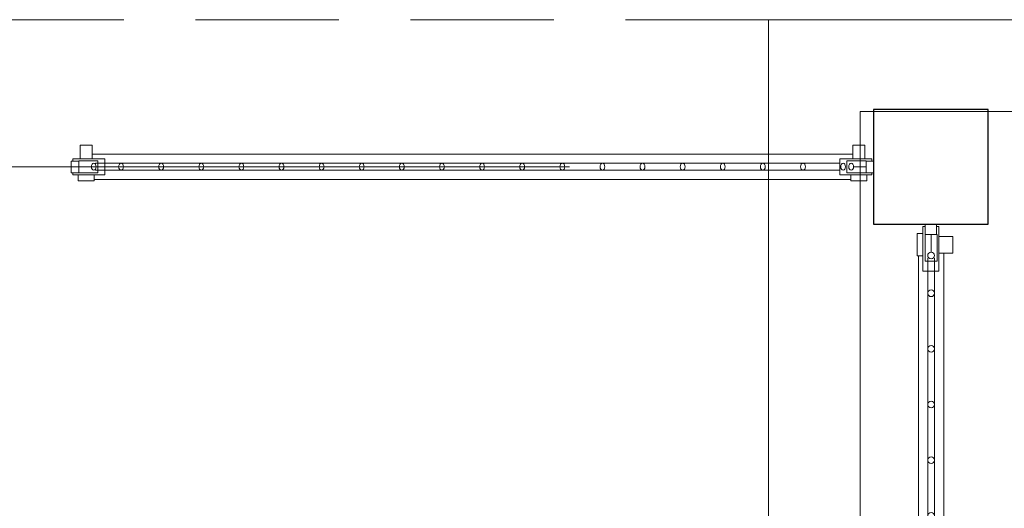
# Model space of a CAD drawing. Header units: inches. Extents: x 1156 to 71303, y -52654 to 51.
# Tile 125 of 151: x 63882 to 63968, y -43276 to -43233. Entities that reach past the tile are written whole.
import ezdxf

# ---------------------------------------------------------------- set-up
doc = ezdxf.new("R2010")
doc.units = ezdxf.units.IN
doc.header["$MEASUREMENT"] = 0
doc.linetypes.add('HIDDEN', pattern=[0.375, 0.25, -0.125])
doc.layers.get('0').update_dxf_attribs({"lineweight": 0})
doc.layers.add('--ogr.-słupki', color=7, linetype='Continuous', lineweight=30)
doc.layers.add('A8a-opisy dodatkowe', color=7, linetype='Continuous', lineweight=0)

# ---------------------------------------------------------------- blocks, each defined once
blk = doc.blocks.new('ogr-panel-1m')
at = {"ltscale": 25.4}
for p, q in [((0.84, 1.2), (0.84, 0.7)), ((2.84, 0.7), (2.84, 1.2)), ((97.161, 0.7), (97.161, 1.2)), ((99.161, 1.2), (99.161, 0.7)), ((2.393, 0.5), (0, 0.5)), ((0.2, 0.5), (0.2, 0.7)), ((0.2, 0.5), (0.2, 0.7)), ((4.2, 0.7), (0.2, 0.7)), ((0.92, 0.5), (3.32, 0.5)), ((2.89, 0.7), (2.59, 0.7)), ((2.89, 0.5), (2.771, 0.5)), ((95.801, 0.7), (99.801, 0.7)), ((99.081, 0.5), (96.681, 0.5)), ((97.111, 0.7), (97.411, 0.7)), ((97.111, 0.5), (97.231, 0.5)), ((97.608, 0.5), (100.001, 0.5)), ((0, -0.5), (0.92, -0.5)), ((0.2, -0.7), (0.2, -0.5)), ((0.2, -0.7), (0.2, -0.5)), ((0.2, -0.7), (4.2, -0.7)), ((0.92, -0.02), (2.5, -0.02)), ((3.32, -0.54), (0.92, -0.54)), ((2.59, -0.7), (2.89, -0.7)), ((99.801, -0.7), (95.801, -0.7)), ((96.681, -0.54), (99.081, -0.54)), ((97.411, -0.7), (97.111, -0.7)), ((99.081, -0.02), (97.501, -0.02)), ((100.001, -0.5), (99.081, -0.5))]:
    blk.add_line(p, q, dxfattribs=at)
for p, q in [((2.84, 1.2), (0.84, 1.2)), ((97.161, 1.2), (99.161, 1.2)), ((0, -0.5), (0, 0.5)), ((0.92, -0.54), (0.92, 0.5)), ((3.32, -0.54), (3.32, 0.5)), ((4.2, -0.7), (4.2, 0.7)), ((95.801, -0.7), (95.801, 0.7)), ((96.681, -0.54), (96.681, 0.5)), ((99.081, -0.54), (99.081, 0.5)), ((99.801, 0.7), (99.801, 0.5)), ((100.001, 0.5), (100.001, -0.5)), ((1.093, -1.9), (1.093, -0.7)), ((2.59, -0.7), (2.59, -1.9)), ((97.411, -0.7), (97.411, -1.9)), ((98.908, -1.9), (98.908, -0.7)), ((99.801, -0.7), (99.801, -0.5)), ((2.59, -1.9), (1.093, -1.9)), ((97.411, -1.9), (98.908, -1.9))]:
    blk.add_line(p, q)
for points in [[(2.84, 1.08), (97.161, 1.08)], [(96.971, 0.28), (4.2, 0.28)], [(97.202, 0.28), (97.201, 0.28)], [(4.2, -0.32), (96.971, -0.32)], [(97.201, -0.32), (97.202, -0.32)], [(97.411, -1.12), (2.59, -1.12)]]:
    blk.add_lwpolyline(points)
for centre in [(2.8, -0.02), (3.8, -0.02), (8.8, -0.02), (13.8, -0.02), (18.8, -0.02), (23.8, -0.02), (28.8, -0.02), (33.8, -0.02), (38.8, -0.02), (43.8, -0.02), (48.8, -0.02), (53.8, -0.02), (58.8, -0.02), (63.8, -0.02), (68.8, -0.02), (73.8, -0.02), (78.8, -0.02), (83.8, -0.02), (88.8, -0.02), (93.8, -0.02), (97.201, -0.02)]:
    blk.add_circle(centre, 0.3)

msp = doc.modelspace()

# ---------------------------------------------------------------- linework, layer by layer
at = {"layer": '--ogr.-słupki', "lineweight": 30}
msp.add_lwpolyline([(63966.25, -43250.75), (63966.25, -43240.75), (63956.25, -43240.75), (63956.25, -43250.75)], close=True, dxfattribs=at)
at = {"linetype": 'HIDDEN', "ltscale": 50}
msp.add_line((63947.093, -43232.909), (63697.093, -43232.909), dxfattribs=at)
at = {"linetype": 'Continuous', "ltscale": 12}
for p, q in [((63947.093, -43232.909), (64021.994, -43232.909)), ((63947.093, -43340.909), (63947.093, -43232.909)), ((63955.093, -43240.909), (64022.291, -43240.909)), ((63955.093, -43348.909), (63955.093, -43240.909))]:
    msp.add_line(p, q, dxfattribs=at)
at = {"layer": 'A8a-opisy dodatkowe', "linetype": 'Continuous', "ltscale": 12}
msp.add_line((63687.937, -43245.75), (63929.724, -43245.75), dxfattribs=at)

# ---------------------------------------------------------------- block references
for p, xscale, rotation in [((63956.25, -43245.75), 0.7, 180), ((63961.25, -43347.751), 0.97, 90.00000000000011)]:
    msp.add_blockref('ogr-panel-1m', p, dxfattribs=dict(xscale=xscale, rotation=rotation))

doc.saveas('drawing.dxf')
